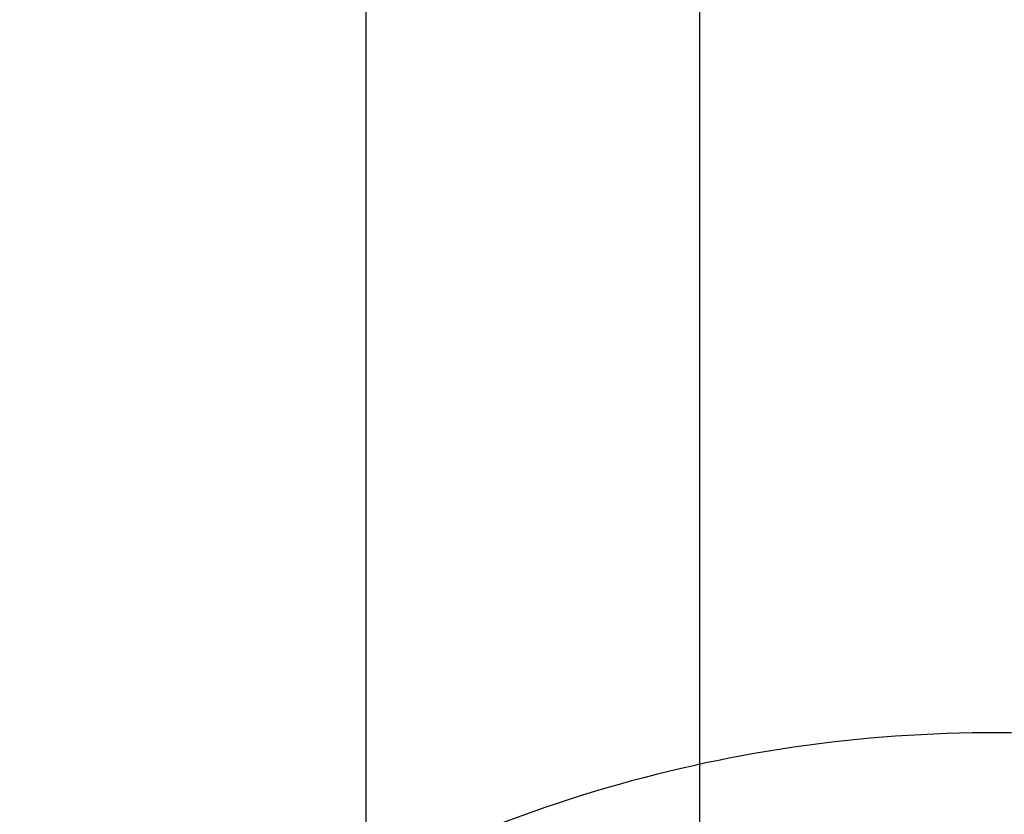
# Model space of a CAD drawing. Extents: x -15981 to -11679, y 2285 to 5601.
# Tile 23 of 103: x -14635 to -14608, y 3396 to 3418. Entities that reach past the tile are written whole.
import ezdxf

# ---------------------------------------------------------------- set-up
doc = ezdxf.new("R2010")
doc.units = 0
doc.header["$MEASUREMENT"] = 0
doc.layers.add('TANK', color=2, linetype='CONTINUOUS')
doc.layers.add('TANK-SLOPE', color=2, linetype='CONTINUOUS')

# ---------------------------------------------------------------- blocks, each defined once
blk = doc.blocks.new('A$C3406478A')
at = {"layer": 'TANK'}
for p, q in [((-1.03, 23.624), (-1.03, 85.046)), ((7.958, 20.143), (7.958, 85.046)), ((-1.03, 16.887), (-1.03, 23.624)), ((7.958, 15.327), (7.958, 20.143))]:
    blk.add_line(p, q, dxfattribs=at)

msp = doc.modelspace()

# ---------------------------------------------------------------- linework, layer by layer
at = {"layer": 'TANK', "elevation": 0}
msp.add_lwpolyline([(-14493.472, 3240.429, 0.03226), (-14492.912, 3250.87, 0.071312), (-14498.495, 3287.005, 0.019282), (-14503.466, 3301.318, 0.038312), (-14516.53, 3328.406, 0.044515), (-14536.633, 3356.954, 0.013151), (-14543.525, 3364.657, 0.071312), (-14572.136, 3387.424, 0.106395), (-14604.562, 3398.09, 0.149431), (-14625.925, 3393.962), (-14633.098, 3389.746), (-14634.709, 3382.633)], format="xyb", dxfattribs=at)

# ---------------------------------------------------------------- block references
at = {"layer": 'TANK-SLOPE'}
msp.add_blockref('A$C3406478A', (-14624.347, 3378.355, 0), dxfattribs=at)

doc.saveas('drawing.dxf')
